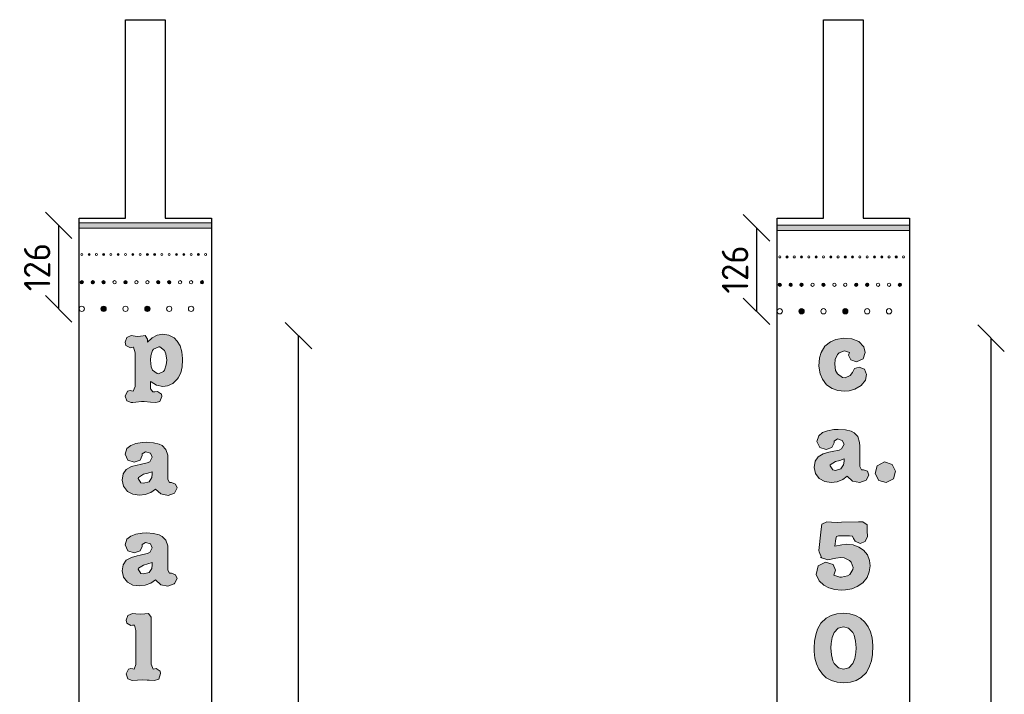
# Model space of a CAD drawing. Header units: metres. Extents: x -170212 to 42557, y -53864 to 18192.
# Tile 24 of 28: x 36891 to 38378, y 7072 to 8092. Entities that reach past the tile are written whole.
import ezdxf

# ---------------------------------------------------------------- set-up
doc = ezdxf.new("R2010")
doc.units = ezdxf.units.M
doc.header["$LTSCALE"] = 2
for name, color, linetype, lineweight in [('N-CO-HC-HOUTVORM_gaten_diep-A', 12, 'Continuous', 5), ('N-CO-HC-HOUTVORM_gaten_diep-G', 10, 'Continuous', 5), ('N-CO-HC-HOUTVORM_gaten_middel-A', 13, 'Continuous', 5), ('N-CO-HC-HOUTVORM_letters_zwart-A', 251, 'Continuous', 5), ('N-CO-HC-HOUTVORM_ZICHT_1-G', 30, 'Continuous', 25)]:
    doc.layers.add(name, color=color, linetype=linetype, lineweight=lineweight)
doc.layers.add('TM00_MAATVOERING', color=7, linetype='Continuous')
doc.styles.add('NLCS-ISO', font='NLCS-ISO.ttf')
doc.dimstyles.new('NLCS RODOR-DIM-020mm', dxfattribs={"dimscale": 20, "dimtxt": 2, "dimasz": 2, "dimexe": 1.25, "dimexo": 0.625, "dimtad": 1, "dimdec": 0, "dimzin": 1, "dimdsep": 46, "dimtxsty": 'NLCS-ISO', "dimblk": 'OBLIQUE', "dimcen": 0, "dimse1": 1, "dimse2": 1, "dimclrd": 256, "dimclre": 1, "dimclrt": 256, "dimadec": 0, "dimazin": 0, "dimtfac": 1, "dimtdec": 0, "dimtmove": 0, "dimatfit": 0, "dimfxl": 1, "dimtolj": 1, "dimtzin": 0, "dimlwd": -1, "dimlwe": -1, "dimarcsym": 0})
pattern_1 = [(45, (-3683.6452, -3651.6979), (-0.883883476, 0.883883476), [])]
pattern_2 = [(45, (-2629.8624, -3655.444), (-0.883883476, 0.883883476), [])]

# ---------------------------------------------------------------- blocks, each defined once
blk = doc.blocks.new('_Oblique')
at = {"color": 0, "linetype": 'ByBlock', "lineweight": -2}
blk.add_line((-0.5, -0.5), (0.5, 0.5), dxfattribs=at)
blk = doc.blocks.new('*D131')
at = {"layer": 'Defpoints', "color": 0, "transparency": 16777216}
for p in [(37080.6, 7614.4), (37312.1, 7614.4), (37090.9, 6253.1)]:
    blk.add_point(p, dxfattribs=at)
at = {"layer": 'TM00_MAATVOERING', "transparency": 16777216}
blk.add_line((37312.1, 6253.1), (37312.1, 7614.4), dxfattribs=at)
at = {"layer": 'TM00_MAATVOERING', "transparency": 16777216, "xscale": 40, "yscale": 40, "zscale": 40}
for p, rotation in [((37312.1, 7614.4), 90), ((37312.1, 6253.1), 270)]:
    blk.add_blockref('_Oblique', p, dxfattribs=dict(at, rotation=rotation))
at = {"layer": 'TM00_MAATVOERING', "transparency": 16777216, "insert": (37279.6, 6933.8), "char_height": 40, "attachment_point": 5, "rotation": 90, "style": 'NLCS-ISO'}
blk.add_mtext('\\A1;1361', dxfattribs=at)
blk = doc.blocks.new('*D132')
at = {"layer": 'Defpoints', "color": 0, "transparency": 16777216}
for p in [(38135.3, 7610.6), (38357.8, 7610.6), (38136.6, 6369.4)]:
    blk.add_point(p, dxfattribs=at)
at = {"layer": 'TM00_MAATVOERING', "transparency": 16777216}
blk.add_line((38357.8, 6369.4), (38357.8, 7610.6), dxfattribs=at)
at = {"layer": 'TM00_MAATVOERING', "transparency": 16777216, "xscale": 40, "yscale": 40, "zscale": 40}
for p, rotation in [((38357.8, 7610.6), 90), ((38357.8, 6369.4), 270)]:
    blk.add_blockref('_Oblique', p, dxfattribs=dict(at, rotation=rotation))
at = {"layer": 'TM00_MAATVOERING', "transparency": 16777216, "insert": (38325.3, 6990), "char_height": 40, "attachment_point": 5, "rotation": 90, "style": 'NLCS-ISO'}
blk.add_mtext('\\A1;1241', dxfattribs=at)
blk = doc.blocks.new('*D153')
at = {"layer": 'Defpoints', "color": 0, "transparency": 16777216}
for p in [(36981, 7780.9), (36950, 7654.9), (36985, 7654.9)]:
    blk.add_point(p, dxfattribs=at)
at = {"layer": 'TM00_MAATVOERING', "transparency": 16777216}
blk.add_line((36950, 7780.9), (36950, 7654.9), dxfattribs=at)
at = {"layer": 'TM00_MAATVOERING', "transparency": 16777216, "xscale": 40, "yscale": 40, "zscale": 40}
for p, rotation in [((36950, 7780.9), 90), ((36950, 7654.9), 270)]:
    blk.add_blockref('_Oblique', p, dxfattribs=dict(at, rotation=rotation))
at = {"layer": 'TM00_MAATVOERING', "transparency": 16777216, "insert": (36917.5, 7717.9), "char_height": 40, "attachment_point": 5, "rotation": 90, "style": 'NLCS-ISO'}
blk.add_mtext('\\A1;126', dxfattribs=at)
blk = doc.blocks.new('*D155')
at = {"layer": 'Defpoints', "color": 0, "transparency": 16777216}
for p in [(38034.8, 7777.2), (38003.8, 7651.2), (38038.8, 7651.2)]:
    blk.add_point(p, dxfattribs=at)
at = {"layer": 'TM00_MAATVOERING', "transparency": 16777216}
blk.add_line((38003.8, 7777.2), (38003.8, 7651.2), dxfattribs=at)
at = {"layer": 'TM00_MAATVOERING', "transparency": 16777216, "xscale": 40, "yscale": 40, "zscale": 40}
for p, rotation in [((38003.8, 7777.2), 90), ((38003.8, 7651.2), 270)]:
    blk.add_blockref('_Oblique', p, dxfattribs=dict(at, rotation=rotation))
at = {"layer": 'TM00_MAATVOERING', "transparency": 16777216, "insert": (37971.3, 7714.2), "char_height": 40, "attachment_point": 5, "rotation": 90, "style": 'NLCS-ISO'}
blk.add_mtext('\\A1;126', dxfattribs=at)

msp = doc.modelspace()

# ---------------------------------------------------------------- hatches: boundary and pattern name
at = {"layer": 'N-CO-HC-HOUTVORM_gaten_diep-A'}
h = msp.add_hatch(color=256, dxfattribs=at)
h.dxf.hatch_style = 1
edge = h.paths.add_edge_path()
edge.add_arc((36996, 7736.9), 1.5, 0, 360)
h = msp.add_hatch(color=256, dxfattribs=at)
h.dxf.hatch_style = 1
edge = h.paths.add_edge_path()
edge.add_arc((37018, 7736.9), 1.5, 0, 360)
h = msp.add_hatch(color=256, dxfattribs=at)
h.dxf.hatch_style = 1
edge = h.paths.add_edge_path()
edge.add_arc((37062, 7736.9), 1.5, 0, 360)
h = msp.add_hatch(color=256, dxfattribs=at)
h.dxf.hatch_style = 1
edge = h.paths.add_edge_path()
edge.add_arc((37095, 7736.9), 1.5, 0, 360)
h = msp.add_hatch(color=256, dxfattribs=at)
h.dxf.hatch_style = 1
edge = h.paths.add_edge_path()
edge.add_arc((37128, 7736.9), 1.5, 0, 360)
h = msp.add_hatch(color=256, dxfattribs=at)
h.dxf.hatch_style = 1
edge = h.paths.add_edge_path()
edge.add_arc((37139, 7736.9), 1.5, 0, 360)
h = msp.add_hatch(color=256, dxfattribs=at)
h.dxf.hatch_style = 1
edge = h.paths.add_edge_path()
edge.add_arc((38049.8, 7733.2), 1.5, 0, 360)
h = msp.add_hatch(color=256, dxfattribs=at)
h.dxf.hatch_style = 1
edge = h.paths.add_edge_path()
edge.add_arc((38071.8, 7733.2), 1.5, 0, 360)
h = msp.add_hatch(color=256, dxfattribs=at)
h.dxf.hatch_style = 1
edge = h.paths.add_edge_path()
edge.add_arc((38115.8, 7733.2), 1.5, 0, 360)
h = msp.add_hatch(color=256, dxfattribs=at)
h.dxf.hatch_style = 1
edge = h.paths.add_edge_path()
edge.add_arc((38148.8, 7733.2), 1.5, 0, 360)
h = msp.add_hatch(color=256, dxfattribs=at)
h.dxf.hatch_style = 1
edge = h.paths.add_edge_path()
edge.add_arc((38181.8, 7733.2), 1.5, 0, 360)
h = msp.add_hatch(color=256, dxfattribs=at)
h.dxf.hatch_style = 1
edge = h.paths.add_edge_path()
edge.add_arc((38192.8, 7733.2), 1.5, 0, 360)
h = msp.add_hatch(color=256, dxfattribs=at)
h.dxf.hatch_style = 1
edge = h.paths.add_edge_path()
edge.add_arc((36985, 7694.9), 2.5, 0, 360)
h = msp.add_hatch(color=256, dxfattribs=at)
h.dxf.hatch_style = 1
edge = h.paths.add_edge_path()
edge.add_arc((37051, 7694.9), 2.5, 0, 360)
h = msp.add_hatch(color=256, dxfattribs=at)
h.dxf.hatch_style = 1
edge = h.paths.add_edge_path()
edge.add_arc((37100.5, 7694.9), 2.5, 0, 360)
h = msp.add_hatch(color=256, dxfattribs=at)
h.dxf.hatch_style = 1
edge = h.paths.add_edge_path()
edge.add_arc((37166.5, 7694.9), 2.5, 0, 360)
h = msp.add_hatch(color=256, dxfattribs=at)
h.dxf.hatch_style = 1
edge = h.paths.add_edge_path()
edge.add_arc((38038.8, 7691.2), 2.5, 0, 360)
h = msp.add_hatch(color=256, dxfattribs=at)
h.dxf.hatch_style = 1
edge = h.paths.add_edge_path()
edge.add_arc((38104.8, 7691.2), 2.5, 0, 360)
h = msp.add_hatch(color=256, dxfattribs=at)
h.dxf.hatch_style = 1
edge = h.paths.add_edge_path()
edge.add_arc((38154.3, 7691.2), 2.5, 0, 360)
h = msp.add_hatch(color=256, dxfattribs=at)
h.dxf.hatch_style = 1
edge = h.paths.add_edge_path()
edge.add_arc((38220.3, 7691.2), 2.5, 0, 360)
h = msp.add_hatch(color=256, dxfattribs=at)
h.dxf.hatch_style = 1
edge = h.paths.add_edge_path()
edge.add_arc((37018, 7654.9), 4, 0, 360)
h = msp.add_hatch(color=256, dxfattribs=at)
h.dxf.hatch_style = 1
edge = h.paths.add_edge_path()
edge.add_arc((38071.8, 7651.2), 4, 0, 360)
at = {"layer": 'N-CO-HC-HOUTVORM_gaten_middel-A'}
h = msp.add_hatch(dxfattribs=at)
h.set_pattern_fill('ANSI31', color=256, scale=10)
h.set_pattern_definition(pattern_1)
edge = h.paths.add_edge_path()
edge.add_arc((37040, 7736.9), 1.5, 0, 360)
h = msp.add_hatch(dxfattribs=at)
h.set_pattern_fill('ANSI31', color=256, scale=10)
h.set_pattern_definition(pattern_1)
edge = h.paths.add_edge_path()
edge.add_arc((37084, 7736.9), 1.5, 0, 360)
h = msp.add_hatch(dxfattribs=at)
h.set_pattern_fill('ANSI31', color=256, scale=10)
h.set_pattern_definition(pattern_1)
edge = h.paths.add_edge_path()
edge.add_arc((37161, 7736.9), 1.5, 0, 360)
h = msp.add_hatch(dxfattribs=at)
h.set_pattern_fill('ANSI31', color=256, scale=10)
h.set_pattern_definition(pattern_2)
edge = h.paths.add_edge_path()
edge.add_arc((38093.8, 7733.2), 1.5, 0, 360)
h = msp.add_hatch(dxfattribs=at)
h.set_pattern_fill('ANSI31', color=256, scale=10)
h.set_pattern_definition(pattern_2)
edge = h.paths.add_edge_path()
edge.add_arc((38137.8, 7733.2), 1.5, 0, 360)
h = msp.add_hatch(dxfattribs=at)
h.set_pattern_fill('ANSI31', color=256, scale=10)
h.set_pattern_definition(pattern_2)
edge = h.paths.add_edge_path()
edge.add_arc((38214.8, 7733.2), 1.5, 0, 360)
h = msp.add_hatch(dxfattribs=at)
h.set_pattern_fill('ANSI31', color=256, scale=10)
h.set_pattern_definition(pattern_1)
edge = h.paths.add_edge_path()
edge.add_arc((37001.5, 7694.9), 2.5, 0, 360)
h = msp.add_hatch(dxfattribs=at)
h.set_pattern_fill('ANSI31', color=256, scale=10)
h.set_pattern_definition(pattern_1)
edge = h.paths.add_edge_path()
edge.add_arc((37018, 7694.9), 2.5, 0, 360)
h = msp.add_hatch(dxfattribs=at)
h.set_pattern_fill('ANSI31', color=256, scale=10)
h.set_pattern_definition(pattern_1)
edge = h.paths.add_edge_path()
edge.add_arc((37117, 7694.9), 2.5, 0, 360)
h = msp.add_hatch(dxfattribs=at)
h.set_pattern_fill('ANSI31', color=256, scale=10)
h.set_pattern_definition(pattern_2)
edge = h.paths.add_edge_path()
edge.add_arc((38055.3, 7691.2), 2.5, 0, 360)
h = msp.add_hatch(dxfattribs=at)
h.set_pattern_fill('ANSI31', color=256, scale=10)
h.set_pattern_definition(pattern_2)
edge = h.paths.add_edge_path()
edge.add_arc((38071.8, 7691.2), 2.5, 0, 360)
h = msp.add_hatch(dxfattribs=at)
h.set_pattern_fill('ANSI31', color=256, scale=10)
h.set_pattern_definition(pattern_2)
edge = h.paths.add_edge_path()
edge.add_arc((38170.8, 7691.2), 2.5, 0, 360)
h = msp.add_hatch(dxfattribs=at)
h.set_pattern_fill('ANSI31', color=256, scale=10)
h.set_pattern_definition(pattern_1)
edge = h.paths.add_edge_path()
edge.add_arc((37084, 7654.9), 4, 0, 360)
h = msp.add_hatch(dxfattribs=at)
h.set_pattern_fill('ANSI31', color=256, scale=10)
h.set_pattern_definition(pattern_2)
edge = h.paths.add_edge_path()
edge.add_arc((38137.8, 7651.2), 4, 0, 360)
at = {"layer": 'N-CO-HC-HOUTVORM_letters_zwart-A'}
h = msp.add_hatch(color=256, dxfattribs=at)
h.dxf.hatch_style = 1
h.paths.add_polyline_path([(36981, 7784.9), (36981, 7776.9), (37181, 7776.9), (37181, 7784.9)])
h = msp.add_hatch(color=256, dxfattribs=at)
h.dxf.hatch_style = 1
h.paths.add_polyline_path([(38034.8, 7781.2), (38034.8, 7773.2), (38234.8, 7773.2), (38234.8, 7781.2)])
h = msp.add_hatch(color=256, dxfattribs=at)
h.dxf.hatch_style = 1
h.paths.add_polyline_path([(37113.2, 7577.3), (37111.9, 7587.1), (37109.9, 7591.8), (37102.8, 7597.3), (37101.2, 7597.5), (37093.4, 7593.8), (37091.9, 7592), (37089.2, 7584), (37088.6, 7577.3), (37089.9, 7567.3), (37091.9, 7562.2), (37099, 7556.9), (37100.8, 7556.8), (37108.4, 7560.4), (37109.7, 7562.2), (37112.6, 7570.4)], flags=16)
h.paths.add_polyline_path([(37107.5, 7616.4), (37116.6, 7615.1), (37124.4, 7610.9), (37129.2, 7606), (37133.3, 7598.7), (37136.1, 7590), (37137.2, 7580), (37137.3, 7577.7), (37136.4, 7567.3), (37134.3, 7558.2), (37130.6, 7550.6), (37129.2, 7548.6), (37130.1, 7549.5), (37129.7, 7548.6), (37129.2, 7548.6), (37122.6, 7542.2), (37114.6, 7538.6), (37107.2, 7537.7), (37097.6, 7539.6), (37089.5, 7544.8), (37088.6, 7545.3), (37088.6, 7533.9), (37092.1, 7529.3), (37095.5, 7529.7), (37099.4, 7530), (37105.5, 7525.9), (37106.1, 7522.2), (37103, 7514.8), (37096.8, 7513.1), (37088.5, 7513.9), (37079, 7514.6), (37075, 7514.6), (37066.8, 7513.9), (37062.3, 7513.3), (37059.6, 7513.1), (37053.2, 7515.9), (37050.6, 7522.9), (37053.9, 7530.4), (37057.9, 7531.3), (37060.1, 7530.9), (37062.7, 7530.5), (37065.4, 7537.3), (37065.4, 7538.9), (37065.4, 7588.4), (37063.2, 7596.9), (37062.8, 7596.9), (37058.3, 7595.7), (37051.4, 7599.6), (37050.6, 7604.4), (37053, 7611.5), (37059.4, 7614.5), (37065.4, 7613.6), (37069.7, 7613.3), (37077.7, 7614), (37080.6, 7614.4), (37084.3, 7608.9), (37084.3, 7604.4), (37091.2, 7611.1), (37099, 7615.1)])
h = msp.add_hatch(color=256, dxfattribs=at)
h.dxf.hatch_style = 1
h.paths.add_polyline_path([(38126.7, 7531.5), (38118.1, 7534.4), (38109.3, 7540.2), (38103.2, 7548.4), (38099.8, 7556.6), (38097.7, 7568.3), (38098.9, 7580.6), (38101.4, 7589.1), (38107.1, 7598.5), (38115.6, 7605), (38123.6, 7608.6), (38135.3, 7610.6), (38147.6, 7609.5), (38158.4, 7605.5), (38165.8, 7597.5), (38168, 7588.7), (38164.8, 7579.3), (38154.9, 7574.9), (38145.9, 7577.9), (38142.7, 7584.6), (38144.3, 7589.1), (38136.7, 7591.5), (38128.3, 7588.6), (38125.9, 7586.1), (38122.5, 7578.2), (38121.8, 7571.5), (38123.2, 7561.9), (38126.1, 7556.4), (38133.4, 7551.3), (38137.6, 7550.8), (38145.2, 7553.9), (38148.5, 7558.8), (38151.9, 7564.8), (38158.7, 7566.6), (38166.8, 7563.7), (38169.9, 7555.7), (38168.1, 7547.3), (38161.6, 7538.9), (38152.3, 7533.5), (38143.4, 7531.2), (38136.5, 7530.6)])
h = msp.add_hatch(color=256, dxfattribs=at)
h.dxf.hatch_style = 1
h.paths.add_polyline_path([(38135.3, 7419.1), (38136, 7424.7), (38136, 7428), (38129.3, 7425.8), (38122.9, 7424.2), (38115.1, 7419.4), (38114.8, 7417.6), (38118.8, 7411.4), (38122.9, 7410.7), (38131.1, 7412.9)], flags=16)
h.paths.add_polyline_path([(38106.8, 7394), (38098.1, 7398.3), (38092.6, 7406), (38090.8, 7415.3), (38092.2, 7424.7), (38096.8, 7431.4), (38104.4, 7435.8), (38113.1, 7438.2), (38117.9, 7439.1), (38128.4, 7441.4), (38132.2, 7443.3), (38136, 7450.2), (38133.1, 7456), (38125.9, 7458.3), (38120.9, 7455.1), (38120.9, 7453.1), (38120.9, 7452.5), (38117.5, 7445.4), (38108.8, 7442.5), (38099.3, 7445.5), (38095, 7454.5), (38097.7, 7463.1), (38103.5, 7467.8), (38111.1, 7470.7), (38120.6, 7472.3), (38127.1, 7472.5), (38138, 7471.8), (38146.6, 7469.8), (38151.1, 7467.6), (38156.6, 7461.8), (38159.3, 7453.1), (38159.7, 7447.6), (38159.7, 7416.5), (38162, 7411.8), (38165.3, 7411.8), (38171.1, 7409.4), (38173.5, 7403.6), (38169.4, 7395.9), (38159.7, 7392.3), (38148.8, 7394.5), (38140.6, 7402), (38133.8, 7396.9), (38125.5, 7393.6), (38116.6, 7392.7)])
h = msp.add_hatch(color=256, dxfattribs=at)
h.dxf.hatch_style = 1
h.paths.add_polyline_path([(37090.8, 7399.8), (37091.5, 7405.4), (37091.5, 7408.7), (37084.8, 7406.5), (37078.4, 7404.9), (37070.6, 7400.1), (37070.2, 7398.3), (37074.2, 7392.1), (37078.4, 7391.4), (37086.6, 7393.6)], flags=16)
h.paths.add_polyline_path([(37072, 7373.4), (37062.2, 7374.7), (37053.9, 7378.9), (37048, 7386.7), (37046.2, 7396), (37047.7, 7405.4), (37052.2, 7412.1), (37059.9, 7416.5), (37068.6, 7418.9), (37073.3, 7419.8), (37083.9, 7422.1), (37087.7, 7423.9), (37091.5, 7430.8), (37088.6, 7436.7), (37081.3, 7439), (37076.4, 7435.8), (37076.4, 7433.8), (37076.4, 7433.2), (37072.9, 7426.1), (37064.3, 7423.2), (37054.7, 7426.2), (37050.4, 7435.2), (37053.1, 7443.8), (37059.1, 7448.5), (37066.6, 7451.4), (37076, 7453), (37082.6, 7453.2), (37093.5, 7452.5), (37102, 7450.5), (37106.6, 7448.3), (37112, 7442.5), (37114.7, 7433.8), (37115.1, 7428.3), (37115.1, 7397.2), (37117.5, 7392.5), (37120.7, 7392.5), (37126.6, 7390.1), (37128.9, 7384.3), (37124.9, 7376.5), (37115.2, 7373), (37104.2, 7375.2), (37096.1, 7382.6), (37089.3, 7377.6), (37080.9, 7374.3)])
h = msp.add_hatch(color=256, dxfattribs=at)
h.dxf.hatch_style = 1
h.paths.add_polyline_path([(38182.7, 7406.3), (38186, 7417.9), (38197, 7423.5), (38208.3, 7419.8), (38213.8, 7409.4), (38210.3, 7397.8), (38199.7, 7392.3), (38188.4, 7395.6)])
h = msp.add_hatch(color=256, dxfattribs=at)
h.dxf.hatch_style = 1
h.paths.add_polyline_path([(38102.2, 7329.7), (38109.9, 7333), (38116.9, 7332.6), (38126.2, 7332.3), (38131.8, 7332.5), (38157.8, 7333), (38164.4, 7333), (38171, 7328.7), (38170.7, 7323.7), (38170.6, 7319.7), (38171.2, 7311), (38168, 7303.2), (38160.2, 7300.3), (38152.6, 7303.6), (38150.2, 7307.9), (38148.4, 7311.2), (38144, 7311.7), (38127.5, 7311.7), (38124.4, 7311), (38123.3, 7307.4), (38122.2, 7296.1), (38132.4, 7298.5), (38140.2, 7299.2), (38149.8, 7298.1), (38158.4, 7295), (38165.3, 7290.1), (38171.1, 7283), (38174.4, 7274.7), (38175.3, 7266.5), (38174, 7257.4), (38170.7, 7249.2), (38164.1, 7241.1), (38155.7, 7235.4), (38147.5, 7231.9), (38138.2, 7230.3), (38131.7, 7229.9), (38121.9, 7230.7), (38112.9, 7233.2), (38105.3, 7237.4), (38098.2, 7244.1), (38093.9, 7253.7), (38097, 7266.5), (38107.9, 7272.1), (38119.3, 7268.8), (38123.2, 7259.9), (38120.6, 7252.5), (38129.3, 7249.6), (38132.2, 7249.4), (38141.3, 7251.4), (38144.8, 7253.6), (38149.3, 7261), (38149.7, 7263.9), (38146.8, 7272.3), (38144.2, 7274.7), (38136.2, 7278.5), (38130.9, 7279), (38123.7, 7278), (38111.6, 7275.5), (38100.5, 7279.4), (38102, 7279.4), (38098.2, 7287.6), (38097.9, 7289.6), (38101, 7317.2), (38101.7, 7326.1)])
h = msp.add_hatch(color=256, dxfattribs=at)
h.dxf.hatch_style = 1
h.paths.add_polyline_path([(37078.4, 7267.8), (37070.6, 7263.1), (37070.2, 7261.3), (37074.2, 7254.9), (37078.4, 7254.4), (37086.6, 7256.4), (37090.8, 7262.6), (37091.5, 7268.2), (37091.5, 7271.5), (37084.8, 7269.5)], flags=16)
h.paths.add_polyline_path([(37053.1, 7306.7), (37059.1, 7311.5), (37066.6, 7314.4), (37076, 7315.8), (37082.6, 7316.2), (37093.5, 7315.5), (37102, 7313.3), (37106.6, 7311.1), (37112, 7305.5), (37114.7, 7296.7), (37115.1, 7291.1), (37115.1, 7260.2), (37117.5, 7255.3), (37120.7, 7255.3), (37126.6, 7252.9), (37128.9, 7247.3), (37124.9, 7239.7), (37124.7, 7239.3), (37114.8, 7235.9), (37104.2, 7238), (37096.1, 7245.4), (37089.3, 7240.6), (37080.9, 7237.3), (37072, 7236.2), (37062.2, 7237.5), (37053.8, 7241.9), (37048, 7249.7), (37046.2, 7258.8), (37047.7, 7268.2), (37052.2, 7275.1), (37059.9, 7279.3), (37068.6, 7281.7), (37073.3, 7282.6), (37083.9, 7285.1), (37087.7, 7286.7), (37091.5, 7293.8), (37088.6, 7299.7), (37081.3, 7301.8), (37076.4, 7298.7), (37076.4, 7296.7), (37076.4, 7296), (37072.9, 7289.1), (37064.3, 7286.2), (37054.7, 7289.2), (37050.4, 7298.2)])
h = msp.add_hatch(color=256, dxfattribs=at)
h.dxf.hatch_style = 1
h.paths.add_polyline_path([(37085.5, 7194.4), (37089.7, 7188.9), (37089.7, 7118), (37092.6, 7110.6), (37097.1, 7111.7), (37103.3, 7107.5), (37103.7, 7103.7), (37101.1, 7095.5), (37094.8, 7093.1), (37086.9, 7093.9), (37083.5, 7094), (37076, 7094.4), (37069.1, 7094), (37061.1, 7093.1), (37054.6, 7096), (37052, 7103.3), (37055.3, 7110.6), (37059.3, 7111.7), (37061.9, 7111.1), (37064.2, 7110.6), (37066.8, 7117.7), (37066.8, 7118.9), (37066.8, 7168.7), (37064.6, 7177.1), (37064.2, 7177.1), (37061.5, 7176.7), (37059.1, 7176.4), (37052.8, 7180.2), (37052, 7184.6), (37054.6, 7191.8), (37061.5, 7194.4), (37066.6, 7194), (37074.2, 7193.5), (37080, 7194)])
h = msp.add_hatch(color=256, dxfattribs=at)
h.dxf.hatch_style = 1
h.paths.add_polyline_path([(38153.3, 7153), (38151.1, 7161.7), (38148.9, 7166.1), (38142.6, 7172.6), (38134.9, 7174.6), (38126.8, 7172.3), (38121.1, 7166.1), (38117.9, 7158.5), (38116.2, 7149.2), (38116, 7142.5), (38116.8, 7131.9), (38118.9, 7123.2), (38121.1, 7119), (38127.5, 7112.3), (38134.9, 7110.5), (38143.3, 7112.7), (38148.9, 7119), (38152.2, 7126.5), (38153.8, 7135.8), (38154, 7142.5)], flags=16)
h.paths.add_polyline_path([(38116.4, 7191.7), (38125.1, 7194.3), (38134.6, 7195), (38144.4, 7194.3), (38153.1, 7191.7), (38160.9, 7187.6), (38167.5, 7181.4), (38172.4, 7174.6), (38175.8, 7166.7), (38178.2, 7157.7), (38179.4, 7146.4), (38178.7, 7132.8), (38177.1, 7123.2), (38174.4, 7114.9), (38169.6, 7105.4), (38161.7, 7097.8), (38154.2, 7093.4), (38145.5, 7090.9), (38135.6, 7089.9), (38125.7, 7090.9), (38116.8, 7093.2), (38109.1, 7097.6), (38102.8, 7103.4), (38102.6, 7103.8), (38097.9, 7110.5), (38094.4, 7118.3), (38092, 7127.2), (38090.8, 7137.2), (38090.8, 7142.5), (38091.3, 7153), (38093.1, 7162.5), (38096, 7170.8), (38101, 7179.8), (38108.8, 7187.4)])

# ---------------------------------------------------------------- linework, layer by layer
at = {"layer": 'N-CO-HC-HOUTVORM_gaten_diep-G'}
for centre, radius in [((36985, 7736.9), 1.5), ((36996, 7736.9), 1.5), ((37007, 7736.9), 1.5), ((37018, 7736.9), 1.5), ((37029, 7736.9), 1.5), ((37040, 7736.9), 1.5), ((37051, 7736.9), 1.5), ((37062, 7736.9), 1.5), ((37073, 7736.9), 1.5), ((37084, 7736.9), 1.5), ((37095, 7736.9), 1.5), ((37106, 7736.9), 1.5), ((37117, 7736.9), 1.5), ((37128, 7736.9), 1.5), ((37139, 7736.9), 1.5), ((37150, 7736.9), 1.5), ((37161, 7736.9), 1.5), ((37172, 7736.9), 1.5), ((38038.8, 7733.2), 1.5), ((38049.8, 7733.2), 1.5), ((38060.8, 7733.2), 1.5), ((38071.8, 7733.2), 1.5), ((38082.8, 7733.2), 1.5), ((38093.8, 7733.2), 1.5), ((38104.8, 7733.2), 1.5), ((38115.8, 7733.2), 1.5), ((38126.8, 7733.2), 1.5), ((38137.8, 7733.2), 1.5), ((38148.8, 7733.2), 1.5), ((38159.8, 7733.2), 1.5), ((38170.8, 7733.2), 1.5), ((38181.8, 7733.2), 1.5), ((38192.8, 7733.2), 1.5), ((38203.8, 7733.2), 1.5), ((38214.8, 7733.2), 1.5), ((38225.8, 7733.2), 1.5), ((36985, 7694.9), 2.5), ((37001.5, 7694.9), 2.5), ((37018, 7694.9), 2.5), ((37034.5, 7694.9), 2.5), ((37051, 7694.9), 2.5), ((37067.5, 7694.9), 2.5), ((37084, 7694.9), 2.5), ((37100.5, 7694.9), 2.5), ((37117, 7694.9), 2.5), ((37133.5, 7694.9), 2.5), ((37150, 7694.9), 2.5), ((37166.5, 7694.9), 2.5), ((38038.8, 7691.2), 2.5), ((38055.3, 7691.2), 2.5), ((38071.8, 7691.2), 2.5), ((38088.3, 7691.2), 2.5), ((38104.8, 7691.2), 2.5), ((38121.3, 7691.2), 2.5), ((38137.8, 7691.2), 2.5), ((38154.3, 7691.2), 2.5), ((38170.8, 7691.2), 2.5), ((38187.3, 7691.2), 2.5), ((38203.8, 7691.2), 2.5), ((38220.3, 7691.2), 2.5), ((36985, 7654.9), 4), ((37018, 7654.9), 4), ((37051, 7654.9), 4), ((37084, 7654.9), 4), ((37117, 7654.9), 4), ((37150, 7654.9), 4), ((38038.8, 7651.2), 4), ((38071.8, 7651.2), 4), ((38104.8, 7651.2), 4), ((38137.8, 7651.2), 4), ((38170.8, 7651.2), 4), ((38203.8, 7651.2), 4)]:
    msp.add_circle(centre, radius, dxfattribs=at)
at = {"layer": 'N-CO-HC-HOUTVORM_letters_zwart-A'}
for points in [[(36981, 7784.9), (36981, 7776.9), (37181, 7776.9), (37181, 7784.9)], [(38034.8, 7781.2), (38034.8, 7773.2), (38234.8, 7773.2), (38234.8, 7781.2)], [(37107.5, 7616.4), (37116.6, 7615.1), (37124.4, 7610.9), (37129.2, 7606), (37133.3, 7598.7), (37136.1, 7590), (37137.2, 7580), (37137.3, 7577.7), (37136.4, 7567.3), (37134.3, 7558.2), (37130.6, 7550.6), (37129.2, 7548.6), (37130.1, 7549.5), (37129.7, 7548.6), (37129.2, 7548.6), (37122.6, 7542.2), (37114.6, 7538.6), (37107.2, 7537.7), (37097.6, 7539.6), (37089.5, 7544.8), (37088.6, 7545.3), (37088.6, 7533.9), (37092.1, 7529.3), (37095.5, 7529.7), (37099.4, 7530), (37105.5, 7525.9), (37106.1, 7522.2), (37103, 7514.8), (37096.8, 7513.1), (37088.5, 7513.9), (37079, 7514.6), (37075, 7514.6), (37066.8, 7513.9), (37062.3, 7513.3), (37059.6, 7513.1), (37053.2, 7515.9), (37050.6, 7522.9), (37053.9, 7530.4), (37057.9, 7531.3), (37060.1, 7530.9), (37062.7, 7530.5), (37065.4, 7537.3), (37065.4, 7538.9), (37065.4, 7588.4), (37063.2, 7596.9), (37062.8, 7596.9), (37058.3, 7595.7), (37051.4, 7599.6), (37050.6, 7604.4), (37053, 7611.5), (37059.4, 7614.5), (37065.4, 7613.6), (37069.7, 7613.3), (37077.7, 7614), (37080.6, 7614.4), (37084.3, 7608.9), (37084.3, 7604.4), (37091.2, 7611.1), (37099, 7615.1)], [(37113.2, 7577.3), (37111.9, 7587.1), (37109.9, 7591.8), (37102.8, 7597.3), (37101.2, 7597.5), (37093.4, 7593.8), (37091.9, 7592), (37089.2, 7584), (37088.6, 7577.3), (37089.9, 7567.3), (37091.9, 7562.2), (37099, 7556.9), (37100.8, 7556.8), (37108.4, 7560.4), (37109.7, 7562.2), (37112.6, 7570.4)], [(38126.7, 7531.5), (38118.1, 7534.4), (38109.3, 7540.2), (38103.2, 7548.4), (38099.8, 7556.6), (38097.7, 7568.3), (38098.9, 7580.6), (38101.4, 7589.1), (38107.1, 7598.5), (38115.6, 7605), (38123.6, 7608.6), (38135.3, 7610.6), (38147.6, 7609.5), (38158.4, 7605.5), (38165.8, 7597.5), (38168, 7588.7), (38164.8, 7579.3), (38154.9, 7574.9), (38145.9, 7577.9), (38142.7, 7584.6), (38144.3, 7589.1), (38136.7, 7591.5), (38128.3, 7588.6), (38125.9, 7586.1), (38122.5, 7578.2), (38121.8, 7571.5), (38123.2, 7561.9), (38126.1, 7556.4), (38133.4, 7551.3), (38137.6, 7550.8), (38145.2, 7553.9), (38148.5, 7558.8), (38151.9, 7564.8), (38158.7, 7566.6), (38166.8, 7563.7), (38169.9, 7555.7), (38168.1, 7547.3), (38161.6, 7538.9), (38152.3, 7533.5), (38143.4, 7531.2), (38136.5, 7530.6)], [(38106.8, 7394), (38098.1, 7398.3), (38092.6, 7406), (38090.8, 7415.3), (38092.2, 7424.7), (38096.8, 7431.4), (38104.4, 7435.8), (38113.1, 7438.2), (38117.9, 7439.1), (38128.4, 7441.4), (38132.2, 7443.3), (38136, 7450.2), (38133.1, 7456), (38125.9, 7458.3), (38120.9, 7455.1), (38120.9, 7453.1), (38120.9, 7452.5), (38117.5, 7445.4), (38108.8, 7442.5), (38099.3, 7445.5), (38095, 7454.5), (38097.7, 7463.1), (38103.5, 7467.8), (38111.1, 7470.7), (38120.6, 7472.3), (38127.1, 7472.5), (38138, 7471.8), (38146.6, 7469.8), (38151.1, 7467.6), (38156.6, 7461.8), (38159.3, 7453.1), (38159.7, 7447.6), (38159.7, 7416.5), (38162, 7411.8), (38165.3, 7411.8), (38171.1, 7409.4), (38173.5, 7403.6), (38169.4, 7395.9), (38159.7, 7392.3), (38148.8, 7394.5), (38140.6, 7402), (38133.8, 7396.9), (38125.5, 7393.6), (38116.6, 7392.7)], [(37072, 7373.4), (37062.2, 7374.7), (37053.9, 7378.9), (37048, 7386.7), (37046.2, 7396), (37047.7, 7405.4), (37052.2, 7412.1), (37059.9, 7416.5), (37068.6, 7418.9), (37073.3, 7419.8), (37083.9, 7422.1), (37087.7, 7423.9), (37091.5, 7430.8), (37088.6, 7436.7), (37081.3, 7439), (37076.4, 7435.8), (37076.4, 7433.8), (37076.4, 7433.2), (37072.9, 7426.1), (37064.3, 7423.2), (37054.7, 7426.2), (37050.4, 7435.2), (37053.1, 7443.8), (37059.1, 7448.5), (37066.6, 7451.4), (37076, 7453), (37082.6, 7453.2), (37093.5, 7452.5), (37102, 7450.5), (37106.6, 7448.3), (37112, 7442.5), (37114.7, 7433.8), (37115.1, 7428.3), (37115.1, 7397.2), (37117.5, 7392.5), (37120.7, 7392.5), (37126.6, 7390.1), (37128.9, 7384.3), (37124.9, 7376.5), (37115.2, 7373), (37104.2, 7375.2), (37096.1, 7382.6), (37089.3, 7377.6), (37080.9, 7374.3)], [(38135.3, 7419.1), (38136, 7424.7), (38136, 7428), (38129.3, 7425.8), (38122.9, 7424.2), (38115.1, 7419.4), (38114.8, 7417.6), (38118.8, 7411.4), (38122.9, 7410.7), (38131.1, 7412.9)], [(38182.7, 7406.3), (38186, 7417.9), (38197, 7423.5), (38208.3, 7419.8), (38213.8, 7409.4), (38210.3, 7397.8), (38199.7, 7392.3), (38188.4, 7395.6)], [(37090.8, 7399.8), (37091.5, 7405.4), (37091.5, 7408.7), (37084.8, 7406.5), (37078.4, 7404.9), (37070.6, 7400.1), (37070.2, 7398.3), (37074.2, 7392.1), (37078.4, 7391.4), (37086.6, 7393.6)], [(38102.2, 7329.7), (38109.9, 7333), (38116.9, 7332.6), (38126.2, 7332.3), (38131.8, 7332.5), (38157.8, 7333), (38164.4, 7333), (38171, 7328.7), (38170.7, 7323.7), (38170.6, 7319.7), (38171.2, 7311), (38168, 7303.2), (38160.2, 7300.3), (38152.6, 7303.6), (38150.2, 7307.9), (38148.4, 7311.2), (38144, 7311.7), (38127.5, 7311.7), (38124.4, 7311), (38123.3, 7307.4), (38122.2, 7296.1), (38132.4, 7298.5), (38140.2, 7299.2), (38149.8, 7298.1), (38158.4, 7295), (38165.3, 7290.1), (38171.1, 7283), (38174.4, 7274.7), (38175.3, 7266.5), (38174, 7257.4), (38170.7, 7249.2), (38164.1, 7241.1), (38155.7, 7235.4), (38147.5, 7231.9), (38138.2, 7230.3), (38131.7, 7229.9), (38121.9, 7230.7), (38112.9, 7233.2), (38105.3, 7237.4), (38098.2, 7244.1), (38093.9, 7253.7), (38097, 7266.5), (38107.9, 7272.1), (38119.3, 7268.8), (38123.2, 7259.9), (38120.6, 7252.5), (38129.3, 7249.6), (38132.2, 7249.4), (38141.3, 7251.4), (38144.8, 7253.6), (38149.3, 7261), (38149.7, 7263.9), (38146.8, 7272.3), (38144.2, 7274.7), (38136.2, 7278.5), (38130.9, 7279), (38123.7, 7278), (38111.6, 7275.5), (38100.5, 7279.4), (38102, 7279.4), (38098.2, 7287.6), (38097.9, 7289.6), (38101, 7317.2), (38101.7, 7326.1)], [(37053.1, 7306.7), (37059.1, 7311.5), (37066.6, 7314.4), (37076, 7315.8), (37082.6, 7316.2), (37093.5, 7315.5), (37102, 7313.3), (37106.6, 7311.1), (37112, 7305.5), (37114.7, 7296.7), (37115.1, 7291.1), (37115.1, 7260.2), (37117.5, 7255.3), (37120.7, 7255.3), (37126.6, 7252.9), (37128.9, 7247.3), (37124.9, 7239.7), (37124.7, 7239.3), (37114.8, 7235.9), (37104.2, 7238), (37096.1, 7245.4), (37089.3, 7240.6), (37080.9, 7237.3), (37072, 7236.2), (37062.2, 7237.5), (37053.8, 7241.9), (37048, 7249.7), (37046.2, 7258.8), (37047.7, 7268.2), (37052.2, 7275.1), (37059.9, 7279.3), (37068.6, 7281.7), (37073.3, 7282.6), (37083.9, 7285.1), (37087.7, 7286.7), (37091.5, 7293.8), (37088.6, 7299.7), (37081.3, 7301.8), (37076.4, 7298.7), (37076.4, 7296.7), (37076.4, 7296), (37072.9, 7289.1), (37064.3, 7286.2), (37054.7, 7289.2), (37050.4, 7298.2)], [(37078.4, 7267.8), (37070.6, 7263.1), (37070.2, 7261.3), (37074.2, 7254.9), (37078.4, 7254.4), (37086.6, 7256.4), (37090.8, 7262.6), (37091.5, 7268.2), (37091.5, 7271.5), (37084.8, 7269.5)], [(37085.5, 7194.4), (37089.7, 7188.9), (37089.7, 7118), (37092.6, 7110.6), (37097.1, 7111.7), (37103.3, 7107.5), (37103.7, 7103.7), (37101.1, 7095.5), (37094.8, 7093.1), (37086.9, 7093.9), (37083.5, 7094), (37076, 7094.4), (37069.1, 7094), (37061.1, 7093.1), (37054.6, 7096), (37052, 7103.3), (37055.3, 7110.6), (37059.3, 7111.7), (37061.9, 7111.1), (37064.2, 7110.6), (37066.8, 7117.7), (37066.8, 7118.9), (37066.8, 7168.7), (37064.6, 7177.1), (37064.2, 7177.1), (37061.5, 7176.7), (37059.1, 7176.4), (37052.8, 7180.2), (37052, 7184.6), (37054.6, 7191.8), (37061.5, 7194.4), (37066.6, 7194), (37074.2, 7193.5), (37080, 7194)], [(38116.4, 7191.7), (38125.1, 7194.3), (38134.6, 7195), (38144.4, 7194.3), (38153.1, 7191.7), (38160.9, 7187.6), (38167.5, 7181.4), (38172.4, 7174.6), (38175.8, 7166.7), (38178.2, 7157.7), (38179.4, 7146.4), (38178.7, 7132.8), (38177.1, 7123.2), (38174.4, 7114.9), (38169.6, 7105.4), (38161.7, 7097.8), (38154.2, 7093.4), (38145.5, 7090.9), (38135.6, 7089.9), (38125.7, 7090.9), (38116.8, 7093.2), (38109.1, 7097.6), (38102.8, 7103.4), (38102.6, 7103.8), (38097.9, 7110.5), (38094.4, 7118.3), (38092, 7127.2), (38090.8, 7137.2), (38090.8, 7142.5), (38091.3, 7153), (38093.1, 7162.5), (38096, 7170.8), (38101, 7179.8), (38108.8, 7187.4)], [(38154, 7142.5), (38153.3, 7153), (38151.1, 7161.7), (38148.9, 7166.1), (38142.6, 7172.6), (38134.9, 7174.6), (38126.8, 7172.3), (38121.1, 7166.1), (38117.9, 7158.5), (38116.2, 7149.2), (38116, 7142.5), (38116.8, 7131.9), (38118.9, 7123.2), (38121.1, 7118.8), (38127.5, 7112.3), (38134.9, 7110.5), (38143.3, 7112.7), (38148.9, 7118.8), (38152.2, 7126.5), (38153.8, 7135.8)]]:
    msp.add_lwpolyline(points, close=True, dxfattribs=at)
at = {"layer": 'N-CO-HC-HOUTVORM_ZICHT_1-G'}
for points in [[(37051, 7791.7), (37051, 8091.7), (37111, 8091.7), (37111, 7791.7)], [(38104.8, 7791.7), (38104.8, 8091.7), (38164.8, 8091.7), (38164.8, 7791.7)], [(37111, 7791.7), (37181, 7791.7), (37181, 4591.7), (36981, 4591.7), (36981, 7791.7), (37051, 7791.7)], [(38164.8, 7791.7), (38234.8, 7791.7), (38234.8, 4591.7), (38034.8, 4591.7), (38034.8, 7791.7), (38104.8, 7791.7)]]:
    msp.add_lwpolyline(points, dxfattribs=at)

# ---------------------------------------------------------------- dimensions: what is measured, and where the dimension line sits
at = {"layer": 'TM00_MAATVOERING'}
for base, p1, p2, angle, picture, middle in [((36950, 7654.9), (36981, 7780.9), (36985, 7654.9), 270, '*D153', (36917.5, 7717.9)), ((38003.8, 7651.2), (38034.8, 7777.2), (38038.8, 7651.2), 270, '*D155', (37971.3, 7714.2)), ((37312.1, 7614.4), (37090.9, 6253.1), (37080.6, 7614.4), 90, '*D131', (37279.6, 6933.8)), ((38357.8, 7610.6), (38136.6, 6369.4), (38135.3, 7610.6), 90, '*D132', (38325.3, 6990))]:
    dim = msp.add_linear_dim(base=base, p1=p1, p2=p2, angle=angle, dimstyle='NLCS RODOR-DIM-020mm', dxfattribs=at)
    dim.commit()
    dim.dimension.update_dxf_attribs({"geometry": picture, "text_midpoint": middle})

doc.saveas('drawing.dxf')
